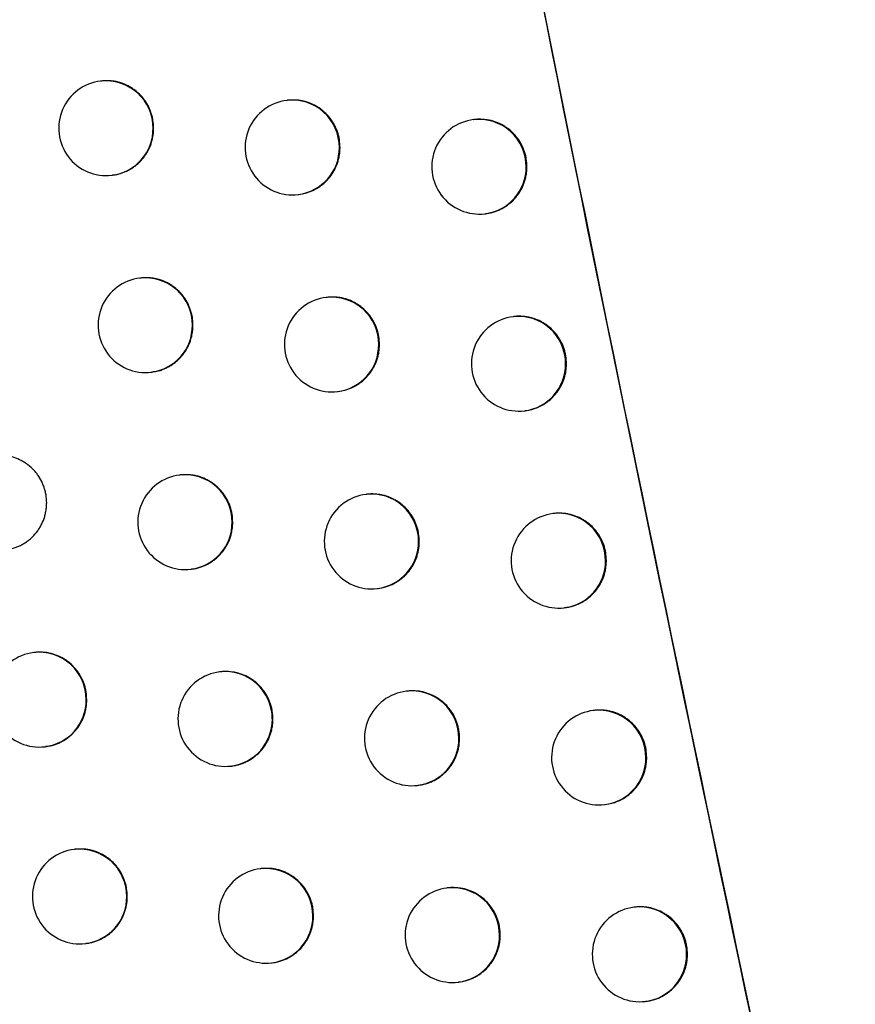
# Model space of a CAD drawing. Header units: millimetres. Extents: x -0.66 to 0.91, y -0.4 to 0.64.
# Tile 164 of 241: x 0.29169 to 0.30051, y 0.03141 to 0.0418. Entities that reach past the tile are written whole.
import ezdxf

# ---------------------------------------------------------------- set-up
doc = ezdxf.new("R2010")
doc.units = ezdxf.units.MM
doc.layers.add('FORMAT', color=7, linetype='Continuous')

msp = doc.modelspace()

# ---------------------------------------------------------------- linework, layer by layer
at = {"layer": 'FORMAT', "color": 7, "linetype": 'Continuous', "lineweight": 25}
for p, q in [((0.292555, 0.041156), (0.292547, 0.041155)), ((0.294519, 0.040952), (0.294511, 0.040951)), ((0.296488, 0.040749), (0.296481, 0.040748)), ((0.292666, 0.040162), (0.292673, 0.040163)), ((0.29463, 0.039958), (0.294637, 0.039959)), ((0.2966, 0.039755), (0.296607, 0.039756)), ((0.292969, 0.039077), (0.292961, 0.039076)), ((0.294934, 0.038873), (0.294927, 0.038872)), ((0.296905, 0.03867), (0.296897, 0.038669)), ((0.29308, 0.038083), (0.293087, 0.038084)), ((0.295046, 0.03788), (0.295053, 0.03788)), ((0.297016, 0.037676), (0.297023, 0.037677)), ((0.293388, 0.036999), (0.29338, 0.036998)), ((0.295354, 0.036795), (0.295347, 0.036795)), ((0.297325, 0.036593), (0.297318, 0.036592)), ((0.293499, 0.036005), (0.293506, 0.036006)), ((0.295466, 0.035802), (0.295473, 0.035803)), ((0.297437, 0.035599), (0.297444, 0.0356)), ((0.29185, 0.035126), (0.291842, 0.035125)), ((0.293812, 0.034922), (0.293804, 0.034921)), ((0.295779, 0.034719), (0.295771, 0.034718)), ((0.297751, 0.034516), (0.297743, 0.034515)), ((0.291961, 0.034132), (0.291968, 0.034133)), ((0.293923, 0.033928), (0.29393, 0.033929)), ((0.29589, 0.033725), (0.295897, 0.033726)), ((0.297862, 0.033522), (0.297869, 0.033523)), ((0.292277, 0.03305), (0.292269, 0.033049)), ((0.29424, 0.032846), (0.294232, 0.032845)), ((0.296207, 0.032643), (0.2962, 0.032642)), ((0.29818, 0.03244), (0.298173, 0.032439)), ((0.292388, 0.032056), (0.292395, 0.032057)), ((0.294351, 0.031852), (0.294358, 0.031853)), ((0.296319, 0.031649), (0.296326, 0.03165)), ((0.298292, 0.031446), (0.298299, 0.031447))]:
    msp.add_line(p, q, dxfattribs=at)
for centre, radius, start, end in [((0.292606, 0.040658), 0.0005, 96.834402, 276.834402), ((0.292603, 0.04066), 0.0004977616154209, 359.783656, 96.494217), ((0.294571, 0.040455), 0.0005, 96.834402, 276.834402), ((0.294567, 0.040457), 0.0004977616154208, 359.783656, 96.494217), ((0.29654, 0.040252), 0.0005, 96.834402, 276.834402), ((0.296537, 0.040253), 0.0004977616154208, 359.783656, 96.494217), ((0.292605, 0.040654), 0.0004962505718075, 277.081511, 0.459763), ((0.294569, 0.040451), 0.0004962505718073, 277.081511, 0.459763), ((0.296539, 0.040248), 0.0004962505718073, 277.081511, 0.459763), ((0.293021, 0.03858), 0.0005, 96.834402, 276.834402), ((0.293018, 0.038582), 0.0004977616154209, 359.783656, 96.494217), ((0.294986, 0.038376), 0.0005, 96.834402, 276.834402), ((0.294983, 0.038378), 0.0004977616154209, 359.783656, 96.494217), ((0.296957, 0.038173), 0.0005, 96.834402, 276.834402), ((0.296953, 0.038175), 0.0004977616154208, 359.783656, 96.494217), ((0.293019, 0.038576), 0.0004962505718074, 277.081511, 0.459763), ((0.294984, 0.038372), 0.0004962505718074, 277.081511, 0.459763), ((0.296955, 0.038169), 0.0004962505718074, 277.081511, 0.459763), ((0.29344, 0.036502), 0.0005, 96.834402, 276.834402), ((0.293437, 0.036504), 0.0004977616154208, 359.783656, 96.494217), ((0.295406, 0.036298), 0.0005, 96.834402, 276.834402), ((0.295403, 0.0363), 0.0004977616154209, 359.783656, 96.494217), ((0.297377, 0.036095), 0.0005, 96.834402, 276.834402), ((0.297374, 0.036097), 0.0004977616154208, 359.783656, 96.494217), ((0.293438, 0.036498), 0.0004962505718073, 277.081511, 0.459763), ((0.295404, 0.036294), 0.0004962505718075, 277.081511, 0.459763), ((0.297376, 0.036091), 0.0004962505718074, 277.081511, 0.459763), ((0.291901, 0.034629), 0.0005, 96.834402, 276.834402), ((0.291898, 0.034631), 0.000497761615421, 359.783656, 96.494217), ((0.293863, 0.034425), 0.0005, 96.834402, 276.834402), ((0.29386, 0.034427), 0.0004977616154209, 359.783656, 96.494217), ((0.29583, 0.034221), 0.0005, 96.834402, 276.834402), ((0.295827, 0.034223), 0.000497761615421, 359.783656, 96.494217), ((0.2919, 0.034625), 0.0004962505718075, 277.081511, 0.459763), ((0.297803, 0.034018), 0.0005, 96.834402, 276.834402), ((0.297799, 0.03402), 0.0004977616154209, 359.783656, 96.494217), ((0.293862, 0.034421), 0.0004962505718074, 277.081511, 0.459763), ((0.295829, 0.034217), 0.0004962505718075, 277.081511, 0.459763), ((0.297801, 0.034014), 0.0004962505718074, 277.081511, 0.459763), ((0.292328, 0.032552), 0.0005, 96.834402, 276.834402), ((0.292325, 0.032554), 0.000497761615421, 359.783656, 96.494217), ((0.294291, 0.032349), 0.0005, 96.834402, 276.834402), ((0.294288, 0.03235), 0.0004977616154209, 359.783656, 96.494217), ((0.296259, 0.032145), 0.0005, 96.834402, 276.834402), ((0.296256, 0.032147), 0.0004977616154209, 359.783656, 96.494217), ((0.292327, 0.032549), 0.0004962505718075, 277.081511, 0.459763), ((0.298232, 0.031942), 0.0005, 96.834402, 276.834402), ((0.298229, 0.031944), 0.0004977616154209, 359.783656, 96.494217), ((0.29429, 0.032345), 0.0004962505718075, 277.081511, 0.459763), ((0.296258, 0.032141), 0.0004962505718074, 277.081511, 0.459763), ((0.298231, 0.031938), 0.0004962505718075, 277.081511, 0.459763)]:
    msp.add_arc(centre, radius, start, end, dxfattribs=at)
for points, knots in [([(0.2978933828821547, 0.1341201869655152), (0.2991643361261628, 0.1217911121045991), (0.3017065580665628, 0.0971299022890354), (0.3068979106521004, 0.0602975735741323), (0.3112711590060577, 0.0358944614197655), (0.3134575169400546, 0.0236943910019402)], [0, 0, 0, 0, 0.3333052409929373, 0.6666932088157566, 1, 1, 1, 1]), ([(0.3097877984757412, 0.0217882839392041), (0.3092530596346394, 0.0246374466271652), (0.3065188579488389, 0.039205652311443), (0.3021269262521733, 0.0655934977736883), (0.2988084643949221, 0.0897799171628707), (0.2973115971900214, 0.1021753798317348), (0.2972442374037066, 0.1027331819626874)], [0, 0, 0, 0, 0.1061557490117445, 0.5427906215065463, 0.979425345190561, 1, 1, 1, 1]), ([(0.3015124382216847, 0.0213730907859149), (0.3001036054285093, 0.0279605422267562), (0.2972853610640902, 0.0411381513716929), (0.293571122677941, 0.0610178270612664), (0.2901999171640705, 0.0809722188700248), (0.2882986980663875, 0.0943342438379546), (0.2873478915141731, 0.1010166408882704)], [0, 0, 0, 0, 0.2497424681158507, 0.4995875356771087, 0.7497419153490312, 1, 1, 1, 1]), ([(0.2884288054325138, 0.093385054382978), (0.2903026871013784, 0.0812829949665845), (0.293170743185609, 0.0627602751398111), (0.2979399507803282, 0.0379691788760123), (0.3006870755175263, 0.0252661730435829), (0.3020609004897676, 0.0189134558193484)], [0, 0, 0, 0, 0.4851334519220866, 0.7425175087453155, 0.9999999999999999, 0.9999999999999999, 0.9999999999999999, 0.9999999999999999]), ([(0.293106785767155, 0.040659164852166), (0.2931054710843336, 0.0406868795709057), (0.2931034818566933, 0.0407288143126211), (0.2930915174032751, 0.0407838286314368), (0.2930793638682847, 0.0408244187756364), (0.2930587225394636, 0.040876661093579), (0.2930316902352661, 0.0409261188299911), (0.2929988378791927, 0.0409715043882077), (0.2929623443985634, 0.0410139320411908), (0.2929207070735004, 0.0410515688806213), (0.2928749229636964, 0.0410834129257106), (0.2928266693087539, 0.0411112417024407), (0.292775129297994, 0.0411328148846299), (0.2927215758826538, 0.0411475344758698), (0.2926806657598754, 0.0411550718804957), (0.2926394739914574, 0.0411592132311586), (0.2925977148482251, 0.0411594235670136), (0.2925693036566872, 0.0411581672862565), (0.2925550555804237, 0.041155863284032), (0.2925547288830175, 0.041155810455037)], [0, 0, 0, 0, 0.0983831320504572, 0.1488620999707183, 0.1997123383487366, 0.2489538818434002, 0.3485707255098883, 0.3994204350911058, 0.4486671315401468, 0.5482942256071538, 0.5991489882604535, 0.6484048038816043, 0.7480503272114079, 0.7989144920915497, 0.8481795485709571, 0.8977891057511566, 0.9479321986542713, 0.9988061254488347, 1, 1, 1, 1]), ([(0.2950724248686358, 0.0404555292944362), (0.2950711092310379, 0.0404832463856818), (0.2950691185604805, 0.0405251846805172), (0.2950571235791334, 0.0405802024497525), (0.2950449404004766, 0.0406207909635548), (0.2950294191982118, 0.040659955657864), (0.2950108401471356, 0.0406975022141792), (0.2949889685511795, 0.0407337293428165), (0.2949641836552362, 0.040767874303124), (0.2949275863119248, 0.0408102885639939), (0.2948858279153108, 0.0408479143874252), (0.2948399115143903, 0.0408797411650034), (0.2947915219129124, 0.0409075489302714), (0.2947398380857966, 0.0409290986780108), (0.294686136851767, 0.0409437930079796), (0.2946451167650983, 0.0409513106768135), (0.2946038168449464, 0.0409554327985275), (0.2945619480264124, 0.040955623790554), (0.2945334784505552, 0.0409543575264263), (0.2945192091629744, 0.0409520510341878), (0.2945188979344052, 0.0409520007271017)], [0, 0, 0, 0, 0.0983971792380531, 0.1488832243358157, 0.1997405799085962, 0.2489892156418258, 0.2985823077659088, 0.3487088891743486, 0.3995662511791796, 0.4488148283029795, 0.5484460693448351, 0.5993033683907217, 0.6485519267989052, 0.7481831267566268, 0.7990404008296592, 0.8482890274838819, 0.8978821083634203, 0.9480086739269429, 0.9988660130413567, 0.9999999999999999, 0.9999999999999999, 0.9999999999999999, 0.9999999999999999]), ([(0.2970434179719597, 0.0402525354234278), (0.2970421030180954, 0.0402802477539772), (0.2970401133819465, 0.0403221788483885), (0.2970280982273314, 0.040377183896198), (0.2970158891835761, 0.0404177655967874), (0.2969951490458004, 0.0404699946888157), (0.2969679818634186, 0.0405194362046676), (0.2969349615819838, 0.0405648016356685), (0.2968982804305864, 0.040607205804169), (0.2968564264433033, 0.0406448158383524), (0.2968104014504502, 0.0406766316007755), (0.2967618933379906, 0.040704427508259), (0.2967100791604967, 0.0407259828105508), (0.2966562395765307, 0.0407406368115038), (0.2966013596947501, 0.0407507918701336), (0.2965455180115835, 0.0407532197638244), (0.2965031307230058, 0.0407511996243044), (0.2964887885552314, 0.0407488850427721), (0.2964884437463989, 0.040748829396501)], [0, 0, 0, 0, 0.0983934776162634, 0.148877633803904, 0.1997330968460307, 0.2489798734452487, 0.348607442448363, 0.3994627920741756, 0.4487111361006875, 0.5483416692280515, 0.5991983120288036, 0.6484530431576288, 0.7480964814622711, 0.7989597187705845, 0.8482207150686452, 0.9478769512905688, 0.9987468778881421, 0.9999999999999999, 0.9999999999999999, 0.9999999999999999, 0.9999999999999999]), ([(0.2926726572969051, 0.0401644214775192), (0.2926823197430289, 0.0401651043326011), (0.2927059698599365, 0.0401667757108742), (0.2927427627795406, 0.0401761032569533), (0.292782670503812, 0.0401885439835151), (0.2928339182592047, 0.0402099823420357), (0.2928823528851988, 0.0402377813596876), (0.2929266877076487, 0.0402714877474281), (0.2929680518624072, 0.0403088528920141), (0.2930046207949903, 0.0403513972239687), (0.2930354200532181, 0.0403980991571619), (0.2930622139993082, 0.040447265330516), (0.2930828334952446, 0.0404997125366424), (0.2930974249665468, 0.040557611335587), (0.2931053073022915, 0.0406064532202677), (0.2931062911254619, 0.0406415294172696), (0.293106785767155, 0.040659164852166)], [0, 0, 0, 0, 0.0405638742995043, 0.099285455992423, 0.158439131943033, 0.2157105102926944, 0.3315726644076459, 0.3907157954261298, 0.4479724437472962, 0.563804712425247, 0.6229324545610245, 0.6801772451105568, 0.7959852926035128, 0.8551003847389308, 0.9271480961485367, 1, 1, 1, 1]), ([(0.294637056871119, 0.0399599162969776), (0.2946606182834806, 0.0399633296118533), (0.2946982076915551, 0.0399687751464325), (0.2947473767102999, 0.0399849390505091), (0.2947987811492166, 0.0400061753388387), (0.2948473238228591, 0.0400340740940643), (0.294891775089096, 0.0400677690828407), (0.2949332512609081, 0.0401051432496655), (0.2949699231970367, 0.0401476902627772), (0.295000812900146, 0.040194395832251), (0.2950276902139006, 0.0402435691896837), (0.2950483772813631, 0.0402960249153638), (0.2950630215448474, 0.0403539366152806), (0.2950709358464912, 0.0404027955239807), (0.2950719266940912, 0.0404378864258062), (0.2950724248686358, 0.0404555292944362)], [0, 0, 0, 0, 0.0993067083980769, 0.1584319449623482, 0.2156843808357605, 0.3315076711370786, 0.3906303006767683, 0.4478824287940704, 0.5637050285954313, 0.6228272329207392, 0.6800806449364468, 0.7959058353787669, 0.8550293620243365, 0.9271122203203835, 1, 1, 1, 1]), ([(0.2966067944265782, 0.0397567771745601), (0.296630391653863, 0.0397601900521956), (0.2966680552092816, 0.0397656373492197), (0.2967173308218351, 0.0397818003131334), (0.2967559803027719, 0.0397977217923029), (0.2967929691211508, 0.0398168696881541), (0.2968286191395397, 0.0398392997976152), (0.2968731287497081, 0.0398729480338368), (0.2969133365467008, 0.0399122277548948), (0.2969481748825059, 0.0399561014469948), (0.2969791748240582, 0.0400028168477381), (0.2970041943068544, 0.04005332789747), (0.2970226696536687, 0.0401063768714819), (0.2970339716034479, 0.0401509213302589), (0.2970419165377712, 0.0401997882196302), (0.2970429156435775, 0.0402348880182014), (0.2970434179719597, 0.0402525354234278)], [0, 0, 0, 0, 0.099172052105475, 0.1582886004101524, 0.2155424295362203, 0.2731966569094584, 0.3314710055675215, 0.3905948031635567, 0.504993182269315, 0.5636893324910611, 0.6228172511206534, 0.7372089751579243, 0.7959020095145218, 0.8550268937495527, 0.9271107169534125, 0.9999999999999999, 0.9999999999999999, 0.9999999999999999, 0.9999999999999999]), ([(0.2935215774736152, 0.0385803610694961), (0.2935202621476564, 0.0386080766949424), (0.2935182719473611, 0.0386500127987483), (0.2935063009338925, 0.0387050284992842), (0.2934941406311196, 0.0387456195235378), (0.2934734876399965, 0.038797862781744), (0.2934464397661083, 0.0388473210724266), (0.2934135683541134, 0.0388927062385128), (0.2933770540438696, 0.0389351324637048), (0.2933353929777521, 0.0389727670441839), (0.2932895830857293, 0.0390046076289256), (0.2932413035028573, 0.039032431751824), (0.2931897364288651, 0.0390539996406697), (0.2931361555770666, 0.0390687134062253), (0.2930952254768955, 0.0390762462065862), (0.2930540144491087, 0.0390803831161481), (0.2930122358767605, 0.0390805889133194), (0.2929838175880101, 0.039079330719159), (0.2929695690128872, 0.039077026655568), (0.2929692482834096, 0.0390769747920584)], [0, 0, 0, 0, 0.0983903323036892, 0.1488729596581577, 0.1997268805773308, 0.2489720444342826, 0.3485962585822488, 0.3994497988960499, 0.4486986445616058, 0.5483301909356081, 0.5991873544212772, 0.648442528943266, 0.7480868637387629, 0.7989505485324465, 0.8482122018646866, 0.8978183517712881, 0.9479580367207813, 0.9988285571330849, 1, 1, 1, 1]), ([(0.295488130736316, 0.0383768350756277), (0.2954868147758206, 0.0384045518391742), (0.2954848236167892, 0.0384464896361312), (0.2954728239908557, 0.0385015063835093), (0.2954606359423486, 0.0385420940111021), (0.2954451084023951, 0.0385812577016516), (0.2954265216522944, 0.038618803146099), (0.2954046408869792, 0.0386550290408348), (0.2953798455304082, 0.0386891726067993), (0.2953432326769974, 0.0387315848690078), (0.2953014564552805, 0.0387692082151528), (0.2952555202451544, 0.0388010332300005), (0.2952071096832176, 0.0388288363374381), (0.2951554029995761, 0.0388503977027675), (0.2951016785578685, 0.0388650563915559), (0.2950469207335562, 0.0388752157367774), (0.2949912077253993, 0.0388776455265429), (0.2949489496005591, 0.0388756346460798), (0.2949346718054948, 0.0388733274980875), (0.2949343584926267, 0.0388732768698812)], [0, 0, 0, 0, 0.0984054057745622, 0.1488956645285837, 0.1997572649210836, 0.249010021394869, 0.2986072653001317, 0.3487380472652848, 0.3995996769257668, 0.4488521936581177, 0.548491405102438, 0.5993527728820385, 0.6486052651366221, 0.748244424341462, 0.7991057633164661, 0.8483582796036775, 0.9479974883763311, 0.998858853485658, 1, 1, 1, 1]), ([(0.2974599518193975, 0.0381739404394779), (0.2974586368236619, 0.0382016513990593), (0.2974566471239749, 0.0382435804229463), (0.2974446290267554, 0.0382985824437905), (0.2974324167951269, 0.038339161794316), (0.2974116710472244, 0.0383913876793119), (0.2973844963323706, 0.0384408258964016), (0.297351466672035, 0.0384861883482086), (0.2973147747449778, 0.0385285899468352), (0.2972729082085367, 0.0385661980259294), (0.2972268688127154, 0.0385980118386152), (0.2971783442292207, 0.0386258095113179), (0.2971265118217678, 0.0386473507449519), (0.2970726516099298, 0.0386620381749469), (0.2970315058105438, 0.0386695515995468), (0.2969900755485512, 0.0386736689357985), (0.2969480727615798, 0.0386738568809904), (0.2969194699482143, 0.0386725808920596), (0.2969051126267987, 0.0386702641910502), (0.2969047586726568, 0.0386702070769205)], [0, 0, 0, 0, 0.098377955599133, 0.148854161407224, 0.1997016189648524, 0.248940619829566, 0.3485524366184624, 0.3993997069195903, 0.448641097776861, 0.5482574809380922, 0.5991067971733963, 0.648356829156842, 0.747990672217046, 0.7988489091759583, 0.8481074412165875, 0.8977104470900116, 0.9478469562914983, 0.9987142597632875, 1, 1, 1, 1]), ([(0.293086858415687, 0.0380878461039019), (0.2931105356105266, 0.0380899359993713), (0.2931483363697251, 0.0380932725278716), (0.2931972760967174, 0.0381099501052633), (0.2932357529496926, 0.0381257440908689), (0.2932725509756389, 0.0381449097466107), (0.2933080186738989, 0.0381673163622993), (0.2933413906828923, 0.0381926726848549), (0.2933827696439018, 0.0382300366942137), (0.2934193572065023, 0.0382725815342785), (0.2934501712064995, 0.0383192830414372), (0.2934769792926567, 0.038368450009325), (0.2934976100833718, 0.0384208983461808), (0.2935122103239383, 0.0384787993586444), (0.2935200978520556, 0.0385276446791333), (0.2935210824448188, 0.038562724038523), (0.2935215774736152, 0.0385803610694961)], [0, 0, 0, 0, 0.0991589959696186, 0.1583078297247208, 0.2155762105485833, 0.2732452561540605, 0.3315349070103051, 0.3906747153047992, 0.4479318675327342, 0.5637650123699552, 0.6228930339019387, 0.680141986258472, 0.795958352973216, 0.8550775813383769, 0.9271366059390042, 1, 1, 1, 1]), ([(0.2950525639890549, 0.0378811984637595), (0.2950761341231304, 0.0378846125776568), (0.2951137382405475, 0.0378900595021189), (0.2951629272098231, 0.0379062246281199), (0.2952143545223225, 0.037927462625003), (0.295262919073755, 0.0379553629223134), (0.2953073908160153, 0.0379890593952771), (0.2953488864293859, 0.038026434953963), (0.2953855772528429, 0.0380689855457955), (0.2954164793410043, 0.0381156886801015), (0.2954366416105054, 0.0381525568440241), (0.2954535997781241, 0.0381908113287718), (0.2954674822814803, 0.0382308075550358), (0.2954787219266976, 0.0382752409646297), (0.2954866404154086, 0.0383240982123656), (0.2954876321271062, 0.0383591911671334), (0.295488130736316, 0.0383768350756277)], [0, 0, 0, 0, 0.0992873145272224, 0.1584043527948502, 0.2156503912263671, 0.331460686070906, 0.3905766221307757, 0.4478236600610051, 0.5636359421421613, 0.6227528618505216, 0.6800015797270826, 0.7376506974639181, 0.7959199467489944, 0.8550386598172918, 0.9271168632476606, 1, 1, 1, 1]), ([(0.2970231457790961, 0.0376781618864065), (0.29704674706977, 0.0376815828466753), (0.2970844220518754, 0.0376870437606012), (0.2971601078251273, 0.0377117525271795), (0.2972230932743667, 0.0377440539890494), (0.2973007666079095, 0.037802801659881), (0.2973494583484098, 0.0378545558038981), (0.297388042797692, 0.0379127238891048), (0.2974082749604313, 0.037949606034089), (0.2974252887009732, 0.03798787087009), (0.2974392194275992, 0.0380278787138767), (0.2974504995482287, 0.0380723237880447), (0.2974584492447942, 0.0381211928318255), (0.2974594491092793, 0.0381562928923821), (0.2974599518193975, 0.0381739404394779)], [0, 0, 0, 0, 0.0992016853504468, 0.1583566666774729, 0.3312505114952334, 0.3904143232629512, 0.5633178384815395, 0.6224854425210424, 0.6797755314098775, 0.7374664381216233, 0.7957782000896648, 0.8549404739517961, 0.9270672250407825, 1, 1, 1, 1]), ([(0.2919785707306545, 0.0367064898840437), (0.291977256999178, 0.0367341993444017), (0.2919752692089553, 0.0367761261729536), (0.2919633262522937, 0.036831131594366), (0.2919511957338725, 0.0368717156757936), (0.2919305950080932, 0.0369239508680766), (0.2919036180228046, 0.0369734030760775), (0.291870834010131, 0.0370187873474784), (0.2918344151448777, 0.0370612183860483), (0.2917928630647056, 0.0370988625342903), (0.2917471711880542, 0.0371307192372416), (0.2916990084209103, 0.0371585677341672), (0.2916475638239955, 0.0371801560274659), (0.2915941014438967, 0.0371949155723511), (0.2915532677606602, 0.0372024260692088), (0.2915121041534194, 0.037206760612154), (0.291470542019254, 0.0372063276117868), (0.2914418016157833, 0.0372067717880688), (0.2914277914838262, 0.0372032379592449), (0.2914274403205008, 0.0372031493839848)], [0, 0, 0, 0, 0.0983483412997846, 0.1488096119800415, 0.1996420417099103, 0.2488660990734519, 0.3484473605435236, 0.3992785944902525, 0.4485145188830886, 0.5481193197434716, 0.598962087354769, 0.6482205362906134, 0.7478708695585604, 0.7987368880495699, 0.8480177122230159, 0.8976430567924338, 0.9478019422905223, 0.9986916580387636, 1, 1, 1, 1]), ([(0.293940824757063, 0.0365024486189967), (0.2939395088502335, 0.0365301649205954), (0.293937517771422, 0.0365721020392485), (0.2939255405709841, 0.0366271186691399), (0.2939133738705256, 0.0366677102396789), (0.2938927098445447, 0.0367199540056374), (0.2938656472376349, 0.0367694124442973), (0.2938327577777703, 0.036814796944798), (0.2937962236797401, 0.0368572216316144), (0.2937545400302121, 0.0368948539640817), (0.2937087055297, 0.0369266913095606), (0.2936604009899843, 0.0369545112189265), (0.2936088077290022, 0.0369760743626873), (0.2935552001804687, 0.036990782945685), (0.2935142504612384, 0.0369983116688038), (0.2934730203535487, 0.0370024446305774), (0.2934312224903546, 0.0370026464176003), (0.2934027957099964, 0.0370013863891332), (0.2933885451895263, 0.0369990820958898), (0.2933882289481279, 0.0369990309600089)], [0, 0, 0, 0, 0.0983960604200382, 0.1488815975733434, 0.1997384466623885, 0.2489864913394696, 0.3486165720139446, 0.3994731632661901, 0.4487236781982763, 0.5483586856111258, 0.5992177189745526, 0.6484723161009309, 0.7481155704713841, 0.798978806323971, 0.8482376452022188, 0.8978409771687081, 0.9479778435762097, 0.9988455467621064, 1, 1, 1, 1]), ([(0.2959082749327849, 0.0362990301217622), (0.2959069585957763, 0.0363267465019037), (0.295904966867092, 0.0363686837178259), (0.2958929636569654, 0.0364236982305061), (0.2958807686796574, 0.0364642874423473), (0.2958600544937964, 0.0365165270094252), (0.2958329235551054, 0.0365659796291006), (0.2957999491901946, 0.0366113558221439), (0.2957633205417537, 0.0366537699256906), (0.295721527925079, 0.0366913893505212), (0.2956755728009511, 0.0367232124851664), (0.2956271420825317, 0.0367510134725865), (0.2955754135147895, 0.0367725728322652), (0.2955216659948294, 0.0367872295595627), (0.2954668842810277, 0.036797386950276), (0.2954111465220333, 0.0367998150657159), (0.2953688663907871, 0.0367978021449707), (0.2953545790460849, 0.0367954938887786), (0.2953542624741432, 0.0367954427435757)], [0, 0, 0, 0, 0.0984125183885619, 0.148906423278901, 0.1997716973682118, 0.2490280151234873, 0.3486749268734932, 0.3995402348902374, 0.4487963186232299, 0.5484427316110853, 0.5993077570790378, 0.648564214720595, 0.7482113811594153, 0.7990767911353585, 0.8483336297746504, 0.9479815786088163, 0.9988474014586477, 0.9999999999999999, 0.9999999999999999, 0.9999999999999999, 0.9999999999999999]), ([(0.2915452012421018, 0.0362118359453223), (0.2915548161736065, 0.036212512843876), (0.2915784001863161, 0.0362141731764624), (0.2916151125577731, 0.0362234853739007), (0.2916549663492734, 0.036235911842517), (0.2916933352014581, 0.0362519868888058), (0.2917300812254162, 0.0362710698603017), (0.291765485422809, 0.0362934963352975), (0.2917987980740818, 0.036318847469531), (0.2918400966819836, 0.0363562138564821), (0.2918766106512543, 0.0363987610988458), (0.2919073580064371, 0.0364454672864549), (0.2919341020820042, 0.0364946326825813), (0.2919546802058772, 0.0365470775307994), (0.2919692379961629, 0.0366049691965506), (0.2919770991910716, 0.0366537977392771), (0.2919780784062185, 0.036688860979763), (0.2919785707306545, 0.0367064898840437)], [0, 0, 0, 0, 0.0404350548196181, 0.0991812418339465, 0.1583598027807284, 0.2156508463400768, 0.2733428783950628, 0.331656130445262, 0.3908204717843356, 0.4480827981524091, 0.563927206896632, 0.6230619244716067, 0.680295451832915, 0.7960812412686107, 0.8551855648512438, 0.9271909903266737, 1, 1, 1, 1]), ([(0.2978809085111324, 0.0360962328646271), (0.2978795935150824, 0.0361239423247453), (0.2978776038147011, 0.0361658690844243), (0.2978655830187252, 0.0362208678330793), (0.2978533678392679, 0.0362614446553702), (0.2978326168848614, 0.0363136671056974), (0.2978054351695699, 0.0363631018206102), (0.297772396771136, 0.036408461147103), (0.2977356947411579, 0.0364508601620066), (0.2976938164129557, 0.0364884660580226), (0.2976477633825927, 0.0365202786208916), (0.297599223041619, 0.0365480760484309), (0.2975473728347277, 0.0365696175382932), (0.2974934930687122, 0.0365843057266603), (0.2974523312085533, 0.0365918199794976), (0.2974108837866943, 0.0365959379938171), (0.2973688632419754, 0.03659612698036), (0.2973402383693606, 0.0365948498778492), (0.2973258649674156, 0.0365925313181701), (0.2973255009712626, 0.0365924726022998)], [0, 0, 0, 0, 0.0983703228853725, 0.1488426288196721, 0.1996861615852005, 0.248921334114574, 0.3485253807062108, 0.399368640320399, 0.4486071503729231, 0.5482176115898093, 0.599063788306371, 0.6483134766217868, 0.7479465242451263, 0.7988042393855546, 0.8480649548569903, 0.8976701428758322, 0.9478088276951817, 0.9986782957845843, 1, 1, 1, 1]), ([(0.2935062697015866, 0.0360076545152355), (0.2935159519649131, 0.0360083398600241), (0.2935396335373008, 0.036010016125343), (0.2935764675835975, 0.0360193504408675), (0.2936164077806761, 0.036031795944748), (0.2936676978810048, 0.0360532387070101), (0.2937161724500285, 0.0360810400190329), (0.2937605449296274, 0.0361147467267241), (0.2938019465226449, 0.0361521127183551), (0.293838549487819, 0.036194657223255), (0.2938693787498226, 0.0362413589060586), (0.2938962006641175, 0.0362905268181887), (0.293916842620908, 0.0363429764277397), (0.293931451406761, 0.0364008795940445), (0.2939393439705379, 0.0364497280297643), (0.2939403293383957, 0.036484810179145), (0.293940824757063, 0.0365024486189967)], [0, 0, 0, 0, 0.040603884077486, 0.0993118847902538, 0.1584518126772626, 0.215713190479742, 0.3315548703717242, 0.3906872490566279, 0.4479404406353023, 0.5637654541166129, 0.6228891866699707, 0.6801371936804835, 0.7959515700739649, 0.8550696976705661, 0.9271326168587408, 1, 1, 1, 1]), ([(0.2954725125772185, 0.0358033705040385), (0.2954960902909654, 0.0358067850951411), (0.2955337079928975, 0.0358122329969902), (0.2955829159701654, 0.0358283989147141), (0.2956343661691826, 0.0358496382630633), (0.2956829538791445, 0.0358775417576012), (0.2957274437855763, 0.0359112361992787), (0.2957585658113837, 0.0359392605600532), (0.2957871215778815, 0.035969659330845), (0.295813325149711, 0.0360027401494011), (0.2958441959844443, 0.0360493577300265), (0.2958691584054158, 0.0360998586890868), (0.2958875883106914, 0.0361528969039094), (0.2958988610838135, 0.036197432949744), (0.2959067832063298, 0.0362462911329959), (0.2959077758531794, 0.0362813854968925), (0.2959082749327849, 0.0362990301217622)], [0, 0, 0, 0, 0.0992741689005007, 0.1583896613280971, 0.2156357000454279, 0.331445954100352, 0.3905618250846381, 0.4478098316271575, 0.5054582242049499, 0.5637267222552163, 0.6228446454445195, 0.7372274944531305, 0.7959155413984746, 0.8550352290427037, 0.9271151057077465, 0.9999999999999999, 0.9999999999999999, 0.9999999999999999, 0.9999999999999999]), ([(0.2974439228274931, 0.0356004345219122), (0.2974675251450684, 0.0356038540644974), (0.2975052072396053, 0.0356093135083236), (0.2975809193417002, 0.035634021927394), (0.2976439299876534, 0.0356663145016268), (0.2977104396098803, 0.0357166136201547), (0.2977507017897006, 0.0357558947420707), (0.2977855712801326, 0.0357997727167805), (0.2978089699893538, 0.0358350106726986), (0.2978292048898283, 0.0358718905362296), (0.2978462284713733, 0.0359101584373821), (0.2978601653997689, 0.0359501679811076), (0.2978714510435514, 0.0359946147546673), (0.2978794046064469, 0.0360434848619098), (0.2978804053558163, 0.0360785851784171), (0.2978809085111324, 0.0360962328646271)], [0, 0, 0, 0, 0.0991372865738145, 0.1582768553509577, 0.3311301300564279, 0.3902800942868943, 0.504726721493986, 0.5634478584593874, 0.6226010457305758, 0.6798744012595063, 0.7375484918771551, 0.7958433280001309, 0.8549885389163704, 0.9270913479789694, 1, 1, 1, 1]), ([(0.2924013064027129, 0.0346293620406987), (0.292399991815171, 0.0346570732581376), (0.2923980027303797, 0.0346990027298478), (0.292386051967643, 0.0347540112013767), (0.2923739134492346, 0.0347945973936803), (0.292353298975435, 0.0348468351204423), (0.292326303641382, 0.0348962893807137), (0.2922934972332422, 0.0349416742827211), (0.2922570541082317, 0.0349841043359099), (0.292215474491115, 0.035021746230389), (0.2921697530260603, 0.0350535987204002), (0.2921215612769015, 0.0350814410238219), (0.2920700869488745, 0.035103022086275), (0.2920165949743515, 0.0351177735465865), (0.2919757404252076, 0.0351252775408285), (0.2919345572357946, 0.0351296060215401), (0.2918929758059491, 0.0351291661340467), (0.2918642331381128, 0.0351296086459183), (0.2918502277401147, 0.0351260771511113), (0.2918498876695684, 0.0351259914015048)], [0, 0, 0, 0, 0.0983608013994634, 0.1488284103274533, 0.1996672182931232, 0.2488975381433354, 0.3484915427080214, 0.3993293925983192, 0.4485691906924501, 0.5481820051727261, 0.5990290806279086, 0.6482866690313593, 0.7479354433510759, 0.7988008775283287, 0.8480762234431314, 0.8976960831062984, 0.9478494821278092, 0.9987337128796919, 1, 1, 1, 1]), ([(0.2943645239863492, 0.0344254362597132), (0.294363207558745, 0.0344531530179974), (0.2943612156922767, 0.0344950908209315), (0.2943492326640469, 0.0345501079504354), (0.2943370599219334, 0.0345906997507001), (0.2943163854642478, 0.0346429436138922), (0.2942893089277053, 0.0346924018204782), (0.2942564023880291, 0.0347377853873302), (0.2942198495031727, 0.034780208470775), (0.2941781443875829, 0.0348178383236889), (0.2941322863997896, 0.0348496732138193), (0.2940839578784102, 0.0348774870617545), (0.2940323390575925, 0.0348990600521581), (0.2939787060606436, 0.0349137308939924), (0.2939240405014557, 0.0349239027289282), (0.2938684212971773, 0.0349263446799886), (0.2938262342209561, 0.034924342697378), (0.2938119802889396, 0.0349220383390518), (0.2938116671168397, 0.0349219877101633)], [0, 0, 0, 0, 0.0984090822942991, 0.1489012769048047, 0.1997648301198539, 0.249019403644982, 0.3486627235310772, 0.3995261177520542, 0.4487821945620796, 0.5484285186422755, 0.5992934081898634, 0.6485518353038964, 0.7482029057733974, 0.7990702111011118, 0.8483311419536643, 0.9479872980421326, 0.998857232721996, 1, 1, 1, 1]), ([(0.296332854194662, 0.0342221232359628), (0.2963315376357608, 0.0342498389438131), (0.2963295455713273, 0.034291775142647), (0.2963175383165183, 0.0343467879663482), (0.2963053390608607, 0.0343873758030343), (0.2962846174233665, 0.0344396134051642), (0.296257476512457, 0.0344890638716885), (0.2962244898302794, 0.0345344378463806), (0.2961878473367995, 0.0345768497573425), (0.2961460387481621, 0.0346144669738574), (0.2961000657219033, 0.0346462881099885), (0.2960516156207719, 0.0346740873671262), (0.2959998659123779, 0.0346956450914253), (0.2959460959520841, 0.0347103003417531), (0.2958912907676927, 0.0347204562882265), (0.2958355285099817, 0.0347228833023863), (0.295793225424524, 0.0347208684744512), (0.2957789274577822, 0.0347185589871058), (0.295778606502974, 0.0347185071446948)], [0, 0, 0, 0, 0.0984098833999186, 0.1489024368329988, 0.1997663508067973, 0.2490213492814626, 0.3486655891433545, 0.3995295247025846, 0.4487844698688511, 0.5484285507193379, 0.5992923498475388, 0.6485484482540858, 0.7481948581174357, 0.7990598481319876, 0.8483170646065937, 0.9479657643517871, 0.9988319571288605, 0.9999999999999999, 0.9999999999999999, 0.9999999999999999, 0.9999999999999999]), ([(0.2919673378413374, 0.0341369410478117), (0.2919909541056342, 0.0341390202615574), (0.2920286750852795, 0.0341423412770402), (0.2920775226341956, 0.0341590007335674), (0.2921159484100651, 0.0341747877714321), (0.2921526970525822, 0.0341939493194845), (0.2921881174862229, 0.0342163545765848), (0.292221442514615, 0.0342417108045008), (0.292262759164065, 0.0342790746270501), (0.2922992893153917, 0.0343216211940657), (0.2923300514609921, 0.0343683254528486), (0.2923568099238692, 0.0344174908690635), (0.292377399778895, 0.0344699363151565), (0.292391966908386, 0.034527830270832), (0.2923998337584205, 0.0345766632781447), (0.2924008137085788, 0.0346117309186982), (0.2924013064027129, 0.0346293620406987)], [0, 0, 0, 0, 0.0990817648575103, 0.1582579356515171, 0.21554843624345, 0.2732398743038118, 0.3315524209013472, 0.3907158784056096, 0.4479826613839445, 0.5638358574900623, 0.6229747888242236, 0.680218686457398, 0.7960252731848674, 0.8551400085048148, 0.9271680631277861, 1, 1, 1, 1]), ([(0.2983062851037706, 0.0340194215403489), (0.2983049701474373, 0.0340471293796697), (0.2983029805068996, 0.0340890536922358), (0.2982909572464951, 0.0341440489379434), (0.2982787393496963, 0.0341846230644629), (0.2982579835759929, 0.0342368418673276), (0.2982307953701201, 0.0342862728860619), (0.2981977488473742, 0.0343316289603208), (0.2981610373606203, 0.0343740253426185), (0.2981191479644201, 0.0344116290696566), (0.2980730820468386, 0.0344434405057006), (0.2980245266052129, 0.0344712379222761), (0.2979726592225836, 0.0344927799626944), (0.2979187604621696, 0.0345074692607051), (0.2978775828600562, 0.0345149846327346), (0.2978361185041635, 0.0345191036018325), (0.2977940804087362, 0.0345192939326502), (0.2977654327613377, 0.0345180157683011), (0.2977510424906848, 0.0345156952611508), (0.2977506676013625, 0.0345156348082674)], [0, 0, 0, 0, 0.0983619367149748, 0.1488299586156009, 0.199669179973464, 0.2489001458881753, 0.34849565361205, 0.3993345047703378, 0.448569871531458, 0.5481738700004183, 0.5990166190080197, 0.6482659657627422, 0.7478982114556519, 0.7987553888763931, 0.8480185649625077, 0.8976262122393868, 0.9477673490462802, 0.9986392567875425, 0.9999999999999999, 0.9999999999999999, 0.9999999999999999, 0.9999999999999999]), ([(0.2939297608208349, 0.0339306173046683), (0.2939394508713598, 0.0339313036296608), (0.2939631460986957, 0.0339329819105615), (0.2939999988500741, 0.0339423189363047), (0.2940399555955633, 0.0339547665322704), (0.2940912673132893, 0.0339762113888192), (0.2941397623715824, 0.0340040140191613), (0.2941841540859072, 0.0340377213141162), (0.2942255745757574, 0.0340750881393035), (0.2942621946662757, 0.0341176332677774), (0.2942930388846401, 0.0341643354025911), (0.294319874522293, 0.0342135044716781), (0.2943405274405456, 0.0342659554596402), (0.2943551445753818, 0.0343238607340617), (0.2943630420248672, 0.0343727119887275), (0.2943640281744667, 0.034407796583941), (0.2943645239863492, 0.0344254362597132)], [0, 0, 0, 0, 0.040615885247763, 0.09931863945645, 0.1584532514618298, 0.2157110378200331, 0.3315453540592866, 0.3906738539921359, 0.4479260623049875, 0.5637489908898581, 0.6228715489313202, 0.6801209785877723, 0.795938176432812, 0.8550576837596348, 0.927126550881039, 1, 1, 1, 1]), ([(0.2958968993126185, 0.0337264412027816), (0.2959204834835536, 0.0337298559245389), (0.2959581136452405, 0.0337353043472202), (0.2960073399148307, 0.0337514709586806), (0.2960588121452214, 0.0337727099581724), (0.2961074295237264, 0.0338006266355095), (0.2961740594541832, 0.0338510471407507), (0.2962226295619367, 0.0339028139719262), (0.2962687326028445, 0.0339724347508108), (0.2962937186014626, 0.0340229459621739), (0.2963121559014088, 0.0340759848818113), (0.2963234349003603, 0.0341205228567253), (0.2963313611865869, 0.034169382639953), (0.2963323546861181, 0.0342044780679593), (0.296332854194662, 0.0342221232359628)], [0, 0, 0, 0, 0.0992982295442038, 0.1584371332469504, 0.215707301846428, 0.3315663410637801, 0.3907070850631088, 0.5635413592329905, 0.622684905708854, 0.7371161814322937, 0.7958291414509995, 0.854973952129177, 0.9270842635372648, 1, 1, 1, 1]), ([(0.2978691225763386, 0.033523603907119), (0.2978927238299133, 0.0335270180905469), (0.2979304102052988, 0.0335324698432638), (0.2979927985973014, 0.0335528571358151), (0.2980437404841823, 0.0335762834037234), (0.2980910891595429, 0.0336060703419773), (0.2981469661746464, 0.0336482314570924), (0.2981956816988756, 0.0337000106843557), (0.2982343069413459, 0.0337581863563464), (0.2982545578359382, 0.0337950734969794), (0.2982715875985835, 0.0338333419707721), (0.2982855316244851, 0.0338733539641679), (0.2982968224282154, 0.0339178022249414), (0.2983047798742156, 0.0339666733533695), (0.2983057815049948, 0.0340017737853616), (0.2983062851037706, 0.034019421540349)], [0, 0, 0, 0, 0.0991006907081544, 0.1582435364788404, 0.2726945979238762, 0.3314175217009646, 0.3905723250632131, 0.5634446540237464, 0.6226018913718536, 0.6798760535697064, 0.7375509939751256, 0.7958467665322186, 0.8549930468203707, 0.9270935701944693, 1, 1, 1, 1]), ([(0.2928285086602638, 0.0325531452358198), (0.2928271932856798, 0.0325808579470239), (0.2928252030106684, 0.0326227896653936), (0.2928132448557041, 0.0326778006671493), (0.292801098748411, 0.0327183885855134), (0.2927804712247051, 0.0327706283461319), (0.292753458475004, 0.0328200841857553), (0.292720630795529, 0.0328654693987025), (0.2926841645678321, 0.0329078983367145), (0.2926425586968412, 0.0329455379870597), (0.2925968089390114, 0.032977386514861), (0.2925485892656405, 0.0330052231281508), (0.2924970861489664, 0.0330267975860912), (0.2924435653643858, 0.0330415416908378), (0.2924026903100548, 0.0330490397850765), (0.2923614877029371, 0.0330533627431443), (0.2923198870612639, 0.0330529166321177), (0.2922911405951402, 0.0330533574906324), (0.2922771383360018, 0.0330498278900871), (0.2922768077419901, 0.0330497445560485)], [0, 0, 0, 0, 0.0983715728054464, 0.1488446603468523, 0.1996889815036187, 0.2489247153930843, 0.348529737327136, 0.3993733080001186, 0.4486164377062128, 0.5482361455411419, 0.5990869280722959, 0.6483437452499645, 0.7479911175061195, 0.7988560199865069, 0.8481265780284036, 0.8977416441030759, 0.9478902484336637, 0.9987696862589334, 0.9999999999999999, 0.9999999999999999, 0.9999999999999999, 0.9999999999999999]), ([(0.2947926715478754, 0.0323493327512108), (0.294791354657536, 0.0323770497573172), (0.2947893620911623, 0.0324189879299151), (0.2947773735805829, 0.0324740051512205), (0.2947651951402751, 0.0325145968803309), (0.2947445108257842, 0.0325668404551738), (0.2947174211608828, 0.0326162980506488), (0.2946844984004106, 0.0326616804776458), (0.2946479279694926, 0.0327041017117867), (0.2946062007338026, 0.0327417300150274), (0.2945603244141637, 0.0327735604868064), (0.2945240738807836, 0.032794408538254), (0.2944864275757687, 0.0328120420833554), (0.2944470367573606, 0.0328265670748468), (0.2944066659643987, 0.0328376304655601), (0.2943656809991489, 0.0328451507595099), (0.2943244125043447, 0.0328492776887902), (0.2942825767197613, 0.0328494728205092), (0.294254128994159, 0.032848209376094), (0.2942398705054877, 0.0328459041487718), (0.2942395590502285, 0.032845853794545)], [0, 0, 0, 0, 0.0983947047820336, 0.1488795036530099, 0.1997356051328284, 0.2489829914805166, 0.3486117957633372, 0.3994678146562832, 0.4487159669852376, 0.5483463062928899, 0.5992030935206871, 0.6484523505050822, 0.6980460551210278, 0.7481732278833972, 0.7990311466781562, 0.8482816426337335, 0.8978765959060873, 0.9480050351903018, 0.9988642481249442, 1, 1, 1, 1]), ([(0.2967618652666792, 0.0321461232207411), (0.2967605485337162, 0.0321738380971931), (0.296758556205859, 0.032215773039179), (0.2967465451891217, 0.0322707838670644), (0.2967343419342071, 0.0323113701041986), (0.2967136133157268, 0.0323636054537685), (0.2966864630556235, 0.0324130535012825), (0.2966534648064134, 0.0324584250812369), (0.2966168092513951, 0.0325008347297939), (0.2965749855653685, 0.0325384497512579), (0.29652899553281, 0.0325702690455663), (0.2964805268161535, 0.0325980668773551), (0.296428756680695, 0.0326196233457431), (0.2963749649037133, 0.0326342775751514), (0.2963201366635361, 0.0326444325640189), (0.2962643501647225, 0.0326468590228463), (0.2962220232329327, 0.0326448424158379), (0.29620771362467, 0.0326425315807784), (0.2962073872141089, 0.0326424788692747)], [0, 0, 0, 0, 0.0984062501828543, 0.1488969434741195, 0.199758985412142, 0.2490121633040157, 0.3486527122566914, 0.3995147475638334, 0.4487682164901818, 0.5484092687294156, 0.5992714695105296, 0.6485272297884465, 0.7481729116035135, 0.7990374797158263, 0.8482954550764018, 0.9479456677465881, 0.9988126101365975, 1, 1, 1, 1]), ([(0.2923946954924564, 0.0320584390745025), (0.2924043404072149, 0.0320591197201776), (0.2924279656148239, 0.032060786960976), (0.292464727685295, 0.0320701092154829), (0.2925046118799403, 0.0320825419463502), (0.2925430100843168, 0.0320986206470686), (0.2925797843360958, 0.0321177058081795), (0.2926152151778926, 0.0321401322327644), (0.2926485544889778, 0.0321654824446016), (0.2926898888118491, 0.0322028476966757), (0.2927264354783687, 0.0322453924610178), (0.2927572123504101, 0.0322920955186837), (0.2927839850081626, 0.032341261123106), (0.2928045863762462, 0.032393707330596), (0.2928191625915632, 0.0324516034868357), (0.2928270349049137, 0.0325004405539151), (0.29282801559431, 0.032535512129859), (0.2928285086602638, 0.0325531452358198)], [0, 0, 0, 0, 0.0405144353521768, 0.0992400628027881, 0.1583978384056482, 0.2156722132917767, 0.273347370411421, 0.3316433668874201, 0.390789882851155, 0.4480450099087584, 0.5638744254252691, 0.6230009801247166, 0.680238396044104, 0.7960317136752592, 0.8551395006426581, 0.9271677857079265, 1, 1, 1, 1]), ([(0.298736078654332, 0.0319435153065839), (0.2987347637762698, 0.03197122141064), (0.2987327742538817, 0.032013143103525), (0.2987207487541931, 0.0320681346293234), (0.2987085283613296, 0.0321087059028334), (0.298687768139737, 0.0321609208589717), (0.2986605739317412, 0.0322103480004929), (0.2986275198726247, 0.0322557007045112), (0.2985907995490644, 0.0322980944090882), (0.2985488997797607, 0.0323356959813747), (0.298502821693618, 0.0323675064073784), (0.2984542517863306, 0.0323953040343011), (0.2984023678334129, 0.0324168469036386), (0.2983484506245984, 0.0324315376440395), (0.2983072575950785, 0.0324390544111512), (0.2982657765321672, 0.032443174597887), (0.2982237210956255, 0.0324433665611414), (0.2981950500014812, 0.0324420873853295), (0.2981806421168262, 0.0324397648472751), (0.2981802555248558, 0.032439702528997)], [0, 0, 0, 0, 0.0983528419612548, 0.1488162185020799, 0.1996507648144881, 0.2488771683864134, 0.3484634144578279, 0.3992974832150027, 0.4485294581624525, 0.5481264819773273, 0.5989655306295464, 0.6482145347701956, 0.7478459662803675, 0.7987025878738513, 0.8479684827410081, 0.8975788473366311, 0.9477226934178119, 0.9985972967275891, 1, 1, 1, 1]), ([(0.2943578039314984, 0.031853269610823), (0.2943675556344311, 0.0318544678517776), (0.294391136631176, 0.0318573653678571), (0.2944280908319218, 0.0318660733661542), (0.294467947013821, 0.0318786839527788), (0.2945192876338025, 0.0319000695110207), (0.2945678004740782, 0.0319278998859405), (0.2946122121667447, 0.0319616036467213), (0.2946536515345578, 0.0319989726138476), (0.2946902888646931, 0.0320415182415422), (0.294721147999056, 0.0320882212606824), (0.2947479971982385, 0.0321373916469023), (0.2947686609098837, 0.0321898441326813), (0.2947832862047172, 0.0322477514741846), (0.2947911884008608, 0.0322966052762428), (0.2947921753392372, 0.0323316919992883), (0.2947926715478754, 0.0323493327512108)], [0, 0, 0, 0, 0.0410940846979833, 0.0993713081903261, 0.1584982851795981, 0.2157501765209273, 0.3315724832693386, 0.390694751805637, 0.4479432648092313, 0.5637586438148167, 0.6228772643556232, 0.6801248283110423, 0.7959382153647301, 0.8550557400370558, 0.9271255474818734, 1, 1, 1, 1]), ([(0.2963257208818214, 0.0316504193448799), (0.2963493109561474, 0.0316538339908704), (0.2963869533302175, 0.0316592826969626), (0.2964361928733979, 0.0316754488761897), (0.2964747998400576, 0.0316913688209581), (0.2965117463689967, 0.031710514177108), (0.2965473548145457, 0.031732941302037), (0.2965918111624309, 0.0317665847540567), (0.2966319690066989, 0.0318058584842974), (0.2966667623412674, 0.031849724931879), (0.2966977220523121, 0.0318964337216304), (0.296722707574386, 0.0319469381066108), (0.2967411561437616, 0.0319999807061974), (0.2967524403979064, 0.0320445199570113), (0.2967603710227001, 0.0320933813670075), (0.2967613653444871, 0.0321284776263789), (0.2967618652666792, 0.0321461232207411)], [0, 0, 0, 0, 0.0992381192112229, 0.1583529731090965, 0.2156012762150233, 0.2732499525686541, 0.3315187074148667, 0.3906368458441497, 0.5050230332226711, 0.5637127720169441, 0.6228341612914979, 0.737220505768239, 0.7959104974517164, 0.855032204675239, 0.9271135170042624, 1, 1, 1, 1]), ([(0.2982988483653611, 0.031447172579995), (0.2983085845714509, 0.0314483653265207), (0.2983322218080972, 0.0314512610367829), (0.2983693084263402, 0.0314599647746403), (0.2984224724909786, 0.0314767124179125), (0.2984734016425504, 0.0315003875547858), (0.2985207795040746, 0.031530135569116), (0.2985766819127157, 0.0315723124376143), (0.2986254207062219, 0.0316240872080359), (0.2986640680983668, 0.031682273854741), (0.2986910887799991, 0.0317314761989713), (0.2987118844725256, 0.0317839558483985), (0.2987266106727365, 0.0318418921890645), (0.2987345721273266, 0.0318907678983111), (0.2987355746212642, 0.0319258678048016), (0.2987360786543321, 0.0319435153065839)], [0, 0, 0, 0, 0.0408324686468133, 0.0991317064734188, 0.1582804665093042, 0.2727458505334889, 0.3314761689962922, 0.3906384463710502, 0.5635291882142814, 0.6226929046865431, 0.6799699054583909, 0.795843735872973, 0.8549932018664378, 0.927093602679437, 1, 1, 1, 1])]:
    msp.add_open_spline(points, degree=3, knots=knots, dxfattribs=at)

doc.saveas('drawing.dxf')
